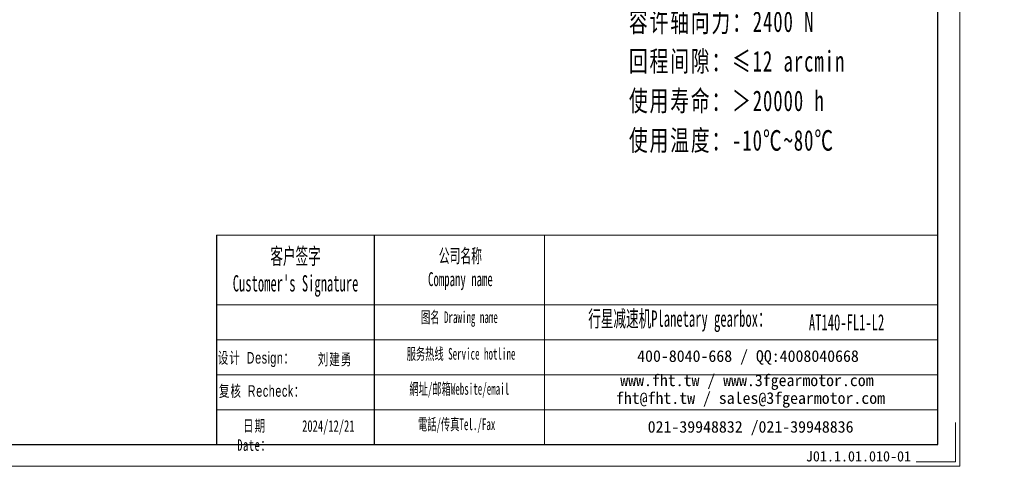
# Model space of a CAD drawing. Header units: millimetres. Extents: x -4 to 910, y 0 to 628.
# Tile 5 of 6: x 432 to 910, y 0 to 217. Entities that reach past the tile are written whole.
import ezdxf

# ---------------------------------------------------------------- set-up
doc = ezdxf.new("R2010")
doc.units = ezdxf.units.MM
doc.layers.add('6文字层', color=3, linetype='Continuous')
doc.layers.add('7标注层', color=4, linetype='Continuous')
for name, color, linetype, lineweight in [('SLD-0', 7, 'Continuous', 18), ('图框_外框线', 7, 'Continuous', 18), ('尺寸线层', 3, 'Continuous', 18)]:
    doc.layers.add(name, color=color, linetype=linetype, lineweight=lineweight)
doc.styles.add('SLDTEXTSTYLE4', font='SimSun.ttf', dxfattribs={"width": 0.566667})
doc.styles.get("Standard").update_dxf_attribs({"font": 'SimSun.ttf'})
doc.styles.add('标准', font='SimSun.ttf', dxfattribs={"width": 0.667})
doc.styles.add('样式 1', font='SimSun.ttf')

msp = doc.modelspace()

# ---------------------------------------------------------------- linework, layer by layer
msp.add_line((604.35418, 112.11264), (604.35418, 10.55926))
at = {"layer": '7标注层', "color": 0}
msp.add_line((527.74802, 112.11264), (527.74802, 10.57663), dxfattribs=at)
at = {"layer": '图框_外框线'}
for p, q in [((527.74802, 112.11264), (604.35418, 112.11264)), ((604.35418, 112.11264), (604.35418, 10.57663)), ((604.35418, 112.11264), (877.86017, 112.11264)), ((686.89216, 112.11264), (686.89216, 10.57663)), ((527.74802, 78.22999), (604.35418, 78.22999)), ((604.35418, 78.22999), (877.86017, 78.22999)), ((527.74802, 61.28867), (877.86017, 61.28867)), ((527.74802, 44.34735), (877.86017, 44.34735)), ((527.74802, 27.40602), (877.86017, 27.40602))]:
    msp.add_line(p, q, dxfattribs=at)
at = {"layer": '图框_外框线', "color": 3}
msp.add_lwpolyline([(0, 0), (888.4368, 0), (888.4368, 628.25174), (0, 628.25174)], close=True, dxfattribs=at)
at = {"layer": '图框_外框线', "color": 3, "lineweight": 25}
msp.add_lwpolyline([(52.88314, 10.57663), (877.86017, 10.57663), (877.86017, 617.67511), (52.88314, 617.67511)], close=True, dxfattribs=at)
at = {"layer": '图框_外框线', "color": 3}
msp.add_lwpolyline([(886.32147, 21.15326), (886.32147, 2.11533), (867.28354, 2.11533)], dxfattribs=at)

# ---------------------------------------------------------------- texts
at = {"layer": '6文字层', "insert": (813.76955, 7.349), "char_height": 5, "attachment_point": 1, "style": '样式 1'}
msp.add_mtext_dynamic_manual_height_columns('J01.1.01.010-01', width=57.992828, gutter_width=10.9257, heights=[0], dxfattribs=at)
at = {"layer": 'SLD-0', "color": 1, "attachment_point": 2}
for s, insert, char_height, width, style in [("{\\fSimSun|b1|i0|c134|p2;客户签字\\PCustomer's Signature}", (566.18314, 105.84422), 7.9059507, 98.3508425, 'SLDTEXTSTYLE4'), ('{\\fSimSun|b1|i0|c134|p2;公司名称\\PCompany name}', (646.14665, 105.42453), 6.7765292, 87.734895, 'SLDTEXTSTYLE4'), ('{\\fSimSun|b1|i0|c134|p2;  \\H1.1667x;行星减速机Planetary gearbox\\fSimSun|b0|i0|c134|p2;：}', (749.79141, 75.54271), 6.7765292, 106.5788124, 'SLDTEXTSTYLE4'), ('{\\fSimSun|b1|i0|c134|p2;图名 Drawing name}', (645.68344, 75.1071), 5.6471077, 72.2190776, 'SLDTEXTSTYLE4'), ('\\pt39.52975;AT140-FL1-L2', (833.51253, 73.74351), 7.9059507, 57.535398, 'SLDTEXTSTYLE4'), ('{\\fSimSun|b1|i0|c134|p2;服务热线 Service hotline}', (646.48424, 57.34989), 5.6471077, 80.4589903, 'SLDTEXTSTYLE4'), ('{\\fSimSun|b0|i0|c134|p2;\\T1.1;设计 \\fArial|b0|i0|c0|p34;Design\\fSimSun|b0|i0|c134|p2;：}', (547.16252, 55.39845), 5.6, 56.8204931, '标准'), ('{\\fSimSun|b0|i0|c134|p2;\\T1.1;刘建勇}', (585.3452, 54.67107), 5.6, 27.945058, '标准'), ('{\\fSimSun|b0|i0|c134|p2;\\T1.1;复核 \\fArial|b0|i0|c0|p34;Recheck\\fSimSun|b0|i0|c134|p2;：}', (549.94513, 39.31594), 5.6, 62.5122393, '标准'), ('{\\fSimSun|b1|i0|c134|p2;網址/邮箱Website/email}', (645.60493, 40.33603), 5.6471077, 83.7502358, 'SLDTEXTSTYLE4'), ('{\\fSimSun|b1|i0|c134|p2;電話/传真Tel./Fax}', (644.33973, 23.18953), 5.6471077, 84.7575056, 'SLDTEXTSTYLE4'), ('{\\T1.1;日期 Date：}', (546.28195, 22.44428), 5.6, 27.945058, '标准'), ('2024/12/21', (582.07142, 22.35289), 5.6, 27.945058, '标准')]:
    msp.add_mtext(s, dxfattribs=dict(at, insert=insert, char_height=char_height, width=width, style=style))
at = {"layer": 'SLD-0', "color": 1, "char_height": 5.6471077, "attachment_point": 2}
for s, insert, width in [('{\\fSimSun|b1|i0|c134|p2;400-8040-668 / QQ:4008040668}', (785.68758, 56.27085), 164.4178512), ('{\\fSimSun|b1|i0|c134|p2;www.fht.tw / www.3fgearmotor.com }', (785.16689, 44.50869), 164.6029402), ('\\pt67.76529;{\\fSimSun|b1|i0|c134|p2;fht@fht.tw / sales@3fgearmotor.com }', (786.8879, 35.90964), 164.6029402), ('{\\fSimSun|b1|i0|c134|p2;021-39948832 /021-39948836 }', (786.94695, 21.95483), 125.6867966)]:
    msp.add_mtext(s, dxfattribs=dict(at, insert=insert, width=width))
at = {"layer": '尺寸线层', "insert": (727.92226, 335.64604), "char_height": 10, "width": 193.6716619, "attachment_point": 1, "line_spacing_factor": 1.15057, "style": '标准'}
msp.add_mtext('{\\T1.1;性能参数：\\P减速比：1:15-100\\P额定输出力矩：196-360 N.m\\P最大加速力矩：1.5倍额定扭矩\\P额定输入转速：3000 rpm\\P容许径向力：4800 N\\P容许轴向力：2400 N\\P回程间隙：≤1\\f宋体|b0|i0|c0|p2;2\\f宋体|b0|i0|c134|p2; arcmin\\P使用寿命：＞20000 h\\P使用温度：-10℃~80℃}', dxfattribs=at)

doc.saveas('drawing.dxf')
